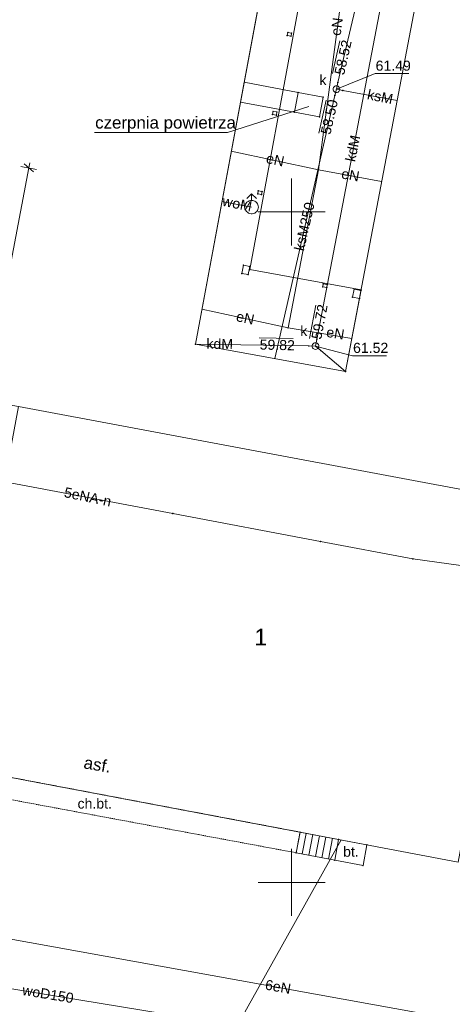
# Paper-space layout 'A-01 PLAN SYTUACYJNY' of a CAD drawing. Header units: millimetres. Extents: x 0 to 900, y 0 to 750.
# Tile 15 of 105: x 355 to 419, y 374 to 521. Entities that reach past the tile are written whole.
import ezdxf
from ezdxf.xclip import XClip

# ---------------------------------------------------------------- set-up
doc = ezdxf.new("R2010")
doc.units = ezdxf.units.MM
doc.header["$MEASUREMENT"] = 0
doc.header["$XCLIPFRAME"] = 0
for name, pattern in [('PRZER2-1', [1.5, 1, -0.5]), ('PRZER3-1', [4000, 3000, -1000]), ('PRZER4-1', [5000, 4000, -1000])]:
    doc.linetypes.add(name, pattern=pattern)
doc.layers.add('A_mapa_Nr_pióra__2', color=8, linetype='Continuous', lineweight=13)
doc.layers.add('A_podrys', color=7, linetype='Continuous')
doc.layers.add('A_wymiary_Nr_pióra__6', color=7, linetype='Continuous', lineweight=13, true_color=0x9f9fff)
doc.layers.add('A_wymiary_Nr_pióra__7', color=7, linetype='Continuous', lineweight=18, true_color=0x0000d2)
doc.styles.add('STYL_AUTOMATYCZNY_1', font='arial.ttf')

# ---------------------------------------------------------------- blocks, each defined once
blk = doc.blocks.new('Rysunek_3_3', base_point=(-1239.76, 488.38))
at = {"layer": 'A_mapa_Nr_pióra__2', "linetype": 'Continuous', "lineweight": 13}
for points in [[(402.32, 511.86), (402.32, 511.83), (402.33, 511.81), (402.34, 511.79), (402.36, 511.78), (402.38, 511.77), (402.41, 511.77), (402.43, 511.77), (402.45, 511.78), (402.47, 511.79), (402.48, 511.81), (402.49, 511.83), (402.5, 511.86), (402.49, 511.88), (402.48, 511.9), (402.47, 511.92), (402.45, 511.94), (402.43, 511.94), (402.41, 511.95), (402.38, 511.94), (402.36, 511.94), (402.34, 511.92), (402.33, 511.9), (402.32, 511.88)], [(401.86, 509.91), (401.86, 509.89), (401.87, 509.87), (401.88, 509.85), (401.9, 509.83), (401.92, 509.82), (401.95, 509.82), (401.97, 509.82), (401.99, 509.83), (402.01, 509.85), (402.03, 509.87), (402.03, 509.89), (402.04, 509.91), (402.03, 509.93), (402.03, 509.96), (402.01, 509.97), (401.99, 509.99), (401.97, 510), (401.95, 510), (401.92, 510), (401.9, 509.99), (401.88, 509.97), (401.87, 509.96), (401.86, 509.93)], [(402.09, 510.88), (402.09, 510.86), (402.1, 510.84), (402.11, 510.82), (402.13, 510.81), (402.15, 510.8), (402.18, 510.79), (402.2, 510.8), (402.22, 510.81), (402.24, 510.82), (402.25, 510.84), (402.26, 510.86), (402.27, 510.88), (402.26, 510.91), (402.25, 510.93), (402.24, 510.95), (402.22, 510.96), (402.2, 510.97), (402.18, 510.97), (402.15, 510.97), (402.13, 510.96), (402.11, 510.95), (402.1, 510.93), (402.09, 510.91)], [(403.07, 510.7), (403.07, 510.67), (403.08, 510.65), (403.1, 510.63), (403.11, 510.62), (403.14, 510.61), (403.16, 510.61), (403.18, 510.61), (403.2, 510.62), (403.22, 510.63), (403.24, 510.65), (403.25, 510.67), (403.25, 510.7), (403.25, 510.72), (403.24, 510.74), (403.22, 510.76), (403.2, 510.78), (403.18, 510.78), (403.16, 510.79), (403.14, 510.78), (403.11, 510.78), (403.1, 510.76), (403.08, 510.74), (403.07, 510.72)], [(399.17, 473.55), (399.17, 473.53), (399.18, 473.51), (399.2, 473.49), (399.22, 473.47), (399.24, 473.47), (399.26, 473.46), (399.28, 473.47), (399.31, 473.47), (399.32, 473.49), (399.34, 473.51), (399.35, 473.53), (399.35, 473.55), (399.35, 473.58), (399.34, 473.6), (399.32, 473.62), (399.31, 473.63), (399.28, 473.64), (399.26, 473.64), (399.24, 473.64), (399.22, 473.63), (399.2, 473.62), (399.18, 473.6), (399.17, 473.58)], [(397.98, 472.58), (397.99, 472.56), (398, 472.54), (398.01, 472.52), (398.03, 472.51), (398.05, 472.5), (398.07, 472.49), (398.1, 472.5), (398.12, 472.51), (398.14, 472.52), (398.15, 472.54), (398.16, 472.56), (398.16, 472.58), (398.16, 472.61), (398.15, 472.63), (398.14, 472.65), (398.12, 472.66), (398.1, 472.67), (398.07, 472.67), (398.05, 472.67), (398.03, 472.66), (398.01, 472.65), (398, 472.63), (397.99, 472.61)], [(398.98, 472.57), (398.99, 472.55), (399, 472.52), (399.01, 472.51), (399.03, 472.49), (399.05, 472.48), (399.07, 472.48), (399.1, 472.48), (399.12, 472.49), (399.14, 472.51), (399.15, 472.52), (399.16, 472.55), (399.16, 472.57), (399.16, 472.59), (399.15, 472.61), (399.14, 472.63), (399.12, 472.65), (399.1, 472.66), (399.07, 472.66), (399.05, 472.66), (399.03, 472.65), (399.01, 472.63), (399, 472.61), (398.99, 472.59)], [(399.75, 471.92), (399.75, 471.9), (399.76, 471.88), (399.77, 471.86), (399.79, 471.84), (399.81, 471.83), (399.84, 471.83), (399.86, 471.83), (399.88, 471.84), (399.9, 471.86), (399.91, 471.88), (399.92, 471.9), (399.93, 471.92), (399.92, 471.94), (399.91, 471.97), (399.9, 471.98), (399.88, 472), (399.86, 472.01), (399.84, 472.01), (399.81, 472.01), (399.79, 472), (399.77, 471.98), (399.76, 471.97), (399.75, 471.94)]]:
    blk.add_hatch(color=8, dxfattribs=at).paths.add_polyline_path(points)
at = {"layer": 'A_mapa_Nr_pióra__2', "color": 8, "linetype": 'Continuous', "lineweight": 13, "ltscale": 0.2, "flags": 128}
for points in [[(420.34, 395.62), (348.4, 409.24), (349.7, 416.36), (345.58, 417.1), (346.44, 421.78), (344.06, 422.2), (346.46, 435.22), (349.4, 434.66), (354.8, 463.56), (341.91, 465.91), (343.07, 471.97), (345.77, 486.2), (357.74, 551.16)], [(426.14, 450.2), (354.8, 463.56), (341.91, 465.91), (343.07, 471.97), (345.77, 486.2), (357.74, 551.16)], [(394.97, 475.29), (399.52, 498.86), (404.26, 534.8), (405.29, 540.82)], [(402.18, 510.88), (402.4, 511.86), (409.05, 540.11)], [(399.07, 472.57), (399.26, 473.56), (410.16, 530.42), (410.35, 531.4)], [(401.59, 513.2), (402.7, 518.11)], [(402.18, 510.88), (407.94, 513.19), (412.98, 513.19)], [(393.01, 470.69), (401.96, 509.92), (402.18, 510.88)], [(402.18, 510.88), (403.16, 510.7), (411.21, 509.17)], [(398.08, 508.27), (385.94, 504.41), (366.14, 504.41)], [(399.55, 504.31), (400.66, 509.22)], [(399.52, 498.86), (386.52, 501.64)], [(399.52, 498.86), (408.92, 497.11)], [(535.01, 496.63), (534.26, 492.56), (533.56, 491.12), (526.88, 464.74), (491.36, 470.58), (490.78, 467.24), (488.84, 462.68), (467.26, 448.24), (458.34, 445.58), (449.44, 436.46), (434.52, 369.52), (352.34, 384.36), (343.96, 404.3), (337.96, 418.8), (335.06, 431.2), (336.26, 439.72), (341.91, 465.91)], [(395.5, 487.58), (395.5, 497.58)], [(388.85, 494.59), (389.55, 495.29), (390.26, 494.59)], [(389.55, 494.29), (389.55, 495.29)], [(385.13, 494.11), (389.55, 493.29)], [(400.5, 492.58), (390.5, 492.58)], [(394.97, 475.29), (382.14, 478.05)], [(398.17, 473.71), (399.12, 478.66)], [(394.97, 475.29), (404.47, 473.69)], [(381.18, 472.84), (398.08, 472.58), (399.07, 472.57)], [(390.68, 473.79), (395.72, 473.67)], [(399.07, 472.57), (399.84, 471.92), (403.53, 468.78)], [(399.07, 472.57), (404.58, 471.1), (409.62, 471.1)], [(328.89, 466.59), (327.49, 457.09), (377.8, 447.58), (399.81, 443.42), (413.57, 440.82), (423.94, 439.38), (451.68, 435.52), (474.11, 432.4), (476.62, 432.06)], [(397.67, 399.9), (397.08, 396.82)], [(398.66, 399.72), (398.07, 396.63)], [(399.64, 399.53), (399.05, 396.45)], [(271.47, 157.47), (270.41, 164.47), (312.49, 239.82), (366.96, 334.58), (402.91, 398.91)], [(400.62, 399.35), (400.03, 396.26)], [(401.6, 399.16), (401.01, 396.07)], [(395.5, 387.58), (395.5, 397.58)], [(400.5, 392.58), (390.5, 392.58)], [(292, 386.87), (426.18, 364.82)]]:
    blk.add_lwpolyline(points, dxfattribs=at)
for points in [[(392.04, 531.34), (394.17, 542.89), (416.82, 538.66), (414.64, 527.24), (403.54, 468.77), (381.18, 472.84)], [(397.86, 530.28), (392.04, 531.34), (381.18, 472.84), (403.54, 468.77), (414.64, 527.24)], [(394.81, 518.88), (394.81, 518.91), (394.84, 518.94), (394.87, 518.94), (394.9, 518.91), (394.9, 518.88), (394.87, 518.85), (394.84, 518.85)], [(394.94, 519.34), (395.5, 519.24), (395.42, 518.8), (394.86, 518.9)], [(394.89, 519.32), (394.89, 519.35), (394.92, 519.38), (394.95, 519.38), (394.98, 519.35), (394.98, 519.32), (394.95, 519.29), (394.92, 519.29)], [(395.37, 518.78), (395.37, 518.81), (395.4, 518.84), (395.43, 518.84), (395.46, 518.81), (395.46, 518.78), (395.43, 518.75), (395.4, 518.75)], [(395.45, 519.22), (395.45, 519.25), (395.48, 519.28), (395.51, 519.28), (395.54, 519.25), (395.54, 519.22), (395.51, 519.19), (395.48, 519.19)], [(388.42, 511.9), (396.48, 510.37), (395.94, 507.46), (387.88, 508.96)], [(402.18, 511.38), (402.31, 511.37), (402.43, 511.32), (402.53, 511.24), (402.61, 511.13), (402.66, 511.01), (402.68, 510.88), (402.66, 510.75), (402.61, 510.63), (402.53, 510.53), (402.43, 510.45), (402.31, 510.4), (402.18, 510.38), (402.05, 510.4), (401.93, 510.45), (401.82, 510.53), (401.74, 510.63), (401.69, 510.75), (401.68, 510.88), (401.69, 511.01), (401.74, 511.13), (401.82, 511.24), (401.93, 511.32), (402.05, 511.37)], [(402.35, 511.84), (402.35, 511.87), (402.38, 511.9), (402.41, 511.9), (402.44, 511.87), (402.44, 511.84), (402.41, 511.81), (402.38, 511.81)], [(396.48, 510.37), (400.22, 509.68), (399.68, 506.76), (395.94, 507.46)], [(396.44, 510.36), (396.44, 510.39), (396.47, 510.42), (396.5, 510.42), (396.53, 510.39), (396.53, 510.36), (396.5, 510.33), (396.47, 510.33)], [(400.17, 509.66), (400.17, 509.69), (400.2, 509.72), (400.23, 509.72), (400.26, 509.69), (400.26, 509.66), (400.23, 509.63), (400.2, 509.63)], [(401.91, 509.9), (401.91, 509.93), (401.94, 509.96), (401.97, 509.96), (402, 509.93), (402, 509.9), (401.97, 509.87), (401.94, 509.87)], [(403.11, 510.68), (403.11, 510.71), (403.14, 510.74), (403.17, 510.74), (403.2, 510.71), (403.2, 510.68), (403.17, 510.65), (403.14, 510.65)], [(392.61, 507.1), (392.61, 507.13), (392.64, 507.16), (392.67, 507.16), (392.7, 507.13), (392.7, 507.1), (392.67, 507.07), (392.64, 507.07)], [(392.74, 507.58), (393.32, 507.48), (393.24, 507.02), (392.66, 507.12)], [(392.69, 507.56), (392.69, 507.59), (392.72, 507.62), (392.75, 507.62), (392.78, 507.59), (392.78, 507.56), (392.75, 507.53), (392.72, 507.53)], [(393.19, 507), (393.19, 507.03), (393.22, 507.06), (393.25, 507.06), (393.28, 507.03), (393.28, 507), (393.25, 506.97), (393.22, 506.97)], [(393.27, 507.46), (393.27, 507.49), (393.3, 507.52), (393.33, 507.52), (393.36, 507.49), (393.36, 507.46), (393.33, 507.43), (393.3, 507.43)], [(395.89, 507.44), (395.89, 507.47), (395.92, 507.5), (395.95, 507.5), (395.98, 507.47), (395.98, 507.44), (395.95, 507.41), (395.92, 507.41)], [(399.63, 506.74), (399.63, 506.77), (399.66, 506.8), (399.69, 506.8), (399.72, 506.77), (399.72, 506.74), (399.69, 506.71), (399.66, 506.71)], [(399.47, 498.84), (399.47, 498.88), (399.5, 498.9), (399.53, 498.9), (399.56, 498.88), (399.56, 498.84), (399.53, 498.81), (399.5, 498.81)], [(390.41, 495.24), (390.41, 495.27), (390.44, 495.3), (390.47, 495.3), (390.5, 495.27), (390.5, 495.24), (390.47, 495.21), (390.44, 495.21)], [(390.54, 495.72), (391.12, 495.62), (391.04, 495.16), (390.46, 495.26)], [(390.49, 495.7), (390.49, 495.73), (390.52, 495.76), (390.55, 495.76), (390.58, 495.73), (390.58, 495.7), (390.55, 495.67), (390.52, 495.67)], [(390.99, 495.14), (390.99, 495.17), (391.02, 495.2), (391.05, 495.2), (391.08, 495.17), (391.08, 495.14), (391.05, 495.11), (391.02, 495.11)], [(391.07, 495.6), (391.07, 495.63), (391.1, 495.66), (391.13, 495.66), (391.16, 495.63), (391.16, 495.6), (391.13, 495.57), (391.1, 495.57)], [(389.55, 494.29), (389.73, 494.28), (389.89, 494.23), (390.05, 494.16), (390.2, 494.06), (390.32, 493.94), (390.42, 493.79), (390.49, 493.64), (390.54, 493.47), (390.55, 493.29), (390.54, 493.12), (390.49, 492.95), (390.42, 492.79), (390.31, 492.64), (390.17, 492.51), (390.01, 492.41), (389.83, 492.33), (389.65, 492.3), (389.46, 492.3), (389.27, 492.33), (389.09, 492.41), (388.93, 492.51), (388.8, 492.64), (388.69, 492.79), (388.61, 492.97), (388.56, 493.15), (388.55, 493.34), (388.58, 493.53), (388.64, 493.71), (388.74, 493.87), (388.86, 494.02), (389.01, 494.14), (389.18, 494.22), (389.36, 494.28)], [(388.32, 484.62), (389.26, 484.44), (389.02, 483.22), (388.08, 483.4)], [(388.27, 484.6), (388.27, 484.63), (388.3, 484.66), (388.33, 484.66), (388.36, 484.63), (388.36, 484.6), (388.33, 484.57), (388.3, 484.57)], [(388.03, 483.38), (388.03, 483.41), (388.06, 483.44), (388.09, 483.44), (388.12, 483.41), (388.12, 483.38), (388.09, 483.35), (388.06, 483.35)], [(388.97, 483.2), (388.97, 483.23), (389, 483.26), (389.03, 483.26), (389.06, 483.23), (389.06, 483.2), (389.03, 483.17), (389, 483.17)], [(389.21, 484.42), (389.21, 484.45), (389.24, 484.48), (389.27, 484.48), (389.3, 484.45), (389.3, 484.42), (389.27, 484.39), (389.24, 484.39)], [(389.21, 483.94), (389.21, 483.97), (389.24, 484), (389.27, 484), (389.3, 483.97), (389.3, 483.94), (389.27, 483.91), (389.24, 483.91)], [(400.22, 481.84), (400.82, 481.74), (400.74, 481.3), (400.14, 481.4)], [(400.17, 481.82), (400.17, 481.85), (400.2, 481.88), (400.23, 481.88), (400.26, 481.85), (400.26, 481.82), (400.23, 481.79), (400.2, 481.79)], [(400.77, 481.72), (400.77, 481.75), (400.8, 481.78), (400.83, 481.78), (400.86, 481.75), (400.86, 481.72), (400.83, 481.69), (400.8, 481.69)], [(400.09, 481.38), (400.09, 481.41), (400.12, 481.44), (400.15, 481.44), (400.18, 481.41), (400.18, 481.38), (400.15, 481.35), (400.12, 481.35)], [(400.69, 481.28), (400.69, 481.31), (400.72, 481.34), (400.75, 481.34), (400.78, 481.31), (400.78, 481.28), (400.75, 481.25), (400.72, 481.25)], [(405.84, 480.86), (404.82, 481.06), (404.58, 479.88), (405.62, 479.68)], [(404.77, 481.04), (404.77, 481.07), (404.8, 481.1), (404.83, 481.1), (404.86, 481.07), (404.86, 481.04), (404.83, 481.01), (404.8, 481.01)], [(405.79, 480.84), (405.79, 480.87), (405.82, 480.9), (405.85, 480.9), (405.88, 480.87), (405.88, 480.84), (405.85, 480.81), (405.82, 480.81)], [(405.81, 480.94), (405.81, 480.97), (405.84, 481), (405.87, 481), (405.9, 480.97), (405.9, 480.94), (405.87, 480.91), (405.84, 480.91)], [(404.53, 479.86), (404.53, 479.89), (404.56, 479.92), (404.59, 479.92), (404.62, 479.89), (404.62, 479.86), (404.59, 479.83), (404.56, 479.83)], [(405.57, 479.66), (405.57, 479.69), (405.6, 479.72), (405.63, 479.72), (405.66, 479.69), (405.66, 479.66), (405.63, 479.63), (405.6, 479.63)], [(394.92, 475.28), (394.92, 475.31), (394.95, 475.34), (394.99, 475.34), (395.01, 475.31), (395.01, 475.28), (394.99, 475.25), (394.95, 475.25)], [(381.14, 472.82), (381.14, 472.85), (381.17, 472.88), (381.2, 472.88), (381.23, 472.85), (381.23, 472.82), (381.2, 472.79), (381.17, 472.79)], [(399.07, 473.07), (399.2, 473.05), (399.32, 473), (399.43, 472.92), (399.51, 472.82), (399.56, 472.7), (399.57, 472.57), (399.56, 472.44), (399.51, 472.32), (399.43, 472.22), (399.32, 472.14), (399.2, 472.09), (399.07, 472.07), (398.94, 472.09), (398.82, 472.14), (398.72, 472.22), (398.64, 472.32), (398.59, 472.44), (398.57, 472.57), (398.59, 472.7), (398.64, 472.82), (398.72, 472.92), (398.82, 473), (398.94, 473.05)], [(399.21, 473.54), (399.21, 473.57), (399.24, 473.6), (399.27, 473.6), (399.3, 473.57), (399.3, 473.54), (399.27, 473.51), (399.24, 473.51)], [(398.03, 472.56), (398.03, 472.59), (398.06, 472.62), (398.09, 472.62), (398.12, 472.59), (398.12, 472.56), (398.09, 472.53), (398.06, 472.53)], [(399.79, 471.9), (399.79, 471.93), (399.82, 471.96), (399.85, 471.96), (399.88, 471.93), (399.88, 471.9), (399.85, 471.87), (399.82, 471.87)], [(403.5, 468.75), (403.5, 468.79), (403.53, 468.81), (403.56, 468.81), (403.59, 468.79), (403.59, 468.75), (403.56, 468.72), (403.53, 468.72)], [(354.8, 463.56), (349.4, 434.66), (346.46, 435.22), (344.06, 422.2), (346.44, 421.78), (345.58, 417.1), (349.7, 416.36), (348.4, 409.24), (420.34, 395.62), (423.4, 412.24), (430, 411.04), (431.7, 420.52), (423.46, 422), (424.26, 426.16), (428.86, 425.28), (432.74, 445.9), (432.96, 445.88), (433.5, 448.72), (431.96, 449), (432.72, 453.14), (437.6, 452.26), (437.72, 452.74), (426.94, 454.8), (426.14, 450.2)], [(377.75, 447.57), (377.75, 447.6), (377.78, 447.63), (377.81, 447.63), (377.84, 447.6), (377.84, 447.57), (377.81, 447.54), (377.78, 447.54)], [(399.76, 443.41), (399.76, 443.44), (399.79, 443.47), (399.82, 443.47), (399.85, 443.44), (399.85, 443.41), (399.82, 443.38), (399.79, 443.38)], [(413.52, 440.81), (413.52, 440.84), (413.55, 440.87), (413.58, 440.87), (413.61, 440.84), (413.61, 440.81), (413.58, 440.78), (413.55, 440.78)], [(396.76, 400.08), (402.5, 399), (401.92, 395.9), (396.18, 397)], [(396.71, 400.06), (396.71, 400.09), (396.74, 400.12), (396.77, 400.12), (396.8, 400.09), (396.8, 400.06), (396.77, 400.03), (396.74, 400.03)], [(402.45, 398.98), (402.45, 399.01), (402.48, 399.04), (402.51, 399.04), (402.54, 399.01), (402.54, 398.98), (402.51, 398.95), (402.48, 398.95)], [(406.67, 398.18), (406.67, 398.21), (406.7, 398.24), (406.73, 398.24), (406.76, 398.21), (406.76, 398.18), (406.73, 398.15), (406.7, 398.15)], [(396.13, 396.98), (396.13, 397.01), (396.16, 397.04), (396.19, 397.04), (396.22, 397.01), (396.22, 396.98), (396.19, 396.95), (396.16, 396.95)], [(401.87, 395.88), (401.87, 395.91), (401.9, 395.94), (401.93, 395.94), (401.96, 395.91), (401.96, 395.88), (401.93, 395.85), (401.9, 395.85)], [(406.09, 395.1), (406.09, 395.13), (406.12, 395.16), (406.15, 395.16), (406.18, 395.13), (406.18, 395.1), (406.15, 395.07), (406.12, 395.07)]]:
    blk.add_lwpolyline(points, close=True, dxfattribs=at)
at = {"layer": 'A_mapa_Nr_pióra__2', "color": 8, "linetype": 'PRZER4-1', "lineweight": 13, "ltscale": 0.2, "flags": 128}
blk.add_lwpolyline([(397.86, 530.28), (389.26, 483.96), (405.86, 480.96), (403.54, 468.77), (381.18, 472.84), (392.04, 531.34)], close=True, dxfattribs=at)
at = {"layer": 'A_mapa_Nr_pióra__2', "color": 8, "linetype": 'PRZER2-1', "lineweight": 13, "ltscale": 0.2, "flags": 128}
blk.add_lwpolyline([(344.06, 422.2), (338.28, 423.34), (335.52, 408.32), (396.18, 397), (396.76, 400.08), (348.4, 409.24), (348.54, 410), (345.84, 410.48), (343.06, 410.98), (342.96, 410.4), (342.1, 410.56), (342.2, 411.14), (340.18, 411.5), (340.7, 414.38), (338.92, 415.1), (339.58, 418.52), (345.62, 417.34), (346.44, 421.78)], close=True, dxfattribs=at)
at = {"layer": 'A_mapa_Nr_pióra__2', "color": 8, "linetype": 'PRZER3-1', "lineweight": 13, "ltscale": 0.2, "flags": 128}
blk.add_lwpolyline([(402.5, 399), (406.72, 398.2), (406.14, 395.12), (401.92, 395.9)], close=True, dxfattribs=at)
at = {"layer": 'A_wymiary_Nr_pióra__6', "color": 161, "linetype": 'Continuous', "lineweight": 13, "ltscale": 0.2, "true_color": 0x9f9fff}
for p, q in [((357.53, 498.91), (355.17, 499.35)), ((356.35, 499.13), (356.49, 499.9)), ((338.71, 406.15), (356.35, 499.13))]:
    blk.add_line(p, q, dxfattribs=at)
at = {"layer": 'A_wymiary_Nr_pióra__7', "color": 172, "linetype": 'Continuous', "lineweight": 18, "ltscale": 0.2, "true_color": 0x0000d2}
blk.add_line((357.05, 498.53), (355.65, 499.73), dxfattribs=at)
at = {"layer": 'A_mapa_Nr_pióra__2', "color": 8, "linetype": 'Continuous', "lineweight": 13, "attachment_point": 7, "style": 'STYL_AUTOMATYCZNY_1'}
for s, insert, char_height, rotation in [('\\A1;{\\pql;\\fArial|b0|i0|c238|p0;\\W1.000000;eN}', (402.81, 518.77), 1.5, 82.4841), ('\\A1;{\\pql;\\fArial|b0|i0|c238|p0;\\W1.000000;58.52}', (403.33, 512.89), 1.5, 77.2078), ('\\A1;{\\pql;\\fArial|b0|i0|c238|p0;\\W1.000000;ksM}', (406.66, 509.39), 1.5, 348.1926), ('\\A1;{\\pql;\\fArial|b0|i0|c238|p0;\\W1.000000;58.50}', (401.29, 504), 1.5, 77.2078), ('\\A1;{\\pql;\\fArial|b0|i0|c238|p0;\\W1.000000;kdM}', (404.96, 499.95), 1.5, 78.0969), ('\\A1;{\\pql;\\fArial|b0|i0|c238|p0;\\W1.000000;eN}', (391.6, 499.87), 1.5, 347.9112), ('\\A1;{\\pql;\\fArial|b0|i0|c238|p0;\\W1.000000;eN}', (402.81, 497.57), 1.5, 349.4328), ('\\A1;{\\pql;\\fArial|b0|i0|c238|p0;\\W1.000000;woM}', (385.08, 493.49), 1.5, 348.447), ('\\A1;{\\pql;\\fArial|b0|i0|c238|p0;\\W1.000000;ksM250}', (397.34, 486.65), 1.5, 77.1566), ('\\A1;{\\pql;\\fArial|b0|i0|c238|p0;\\W1.000000;eN}', (387.14, 476.29), 1.5, 347.8876), ('\\A1;{\\pql;\\fArial|b0|i0|c238|p0;\\W1.000000;59.72}', (399.92, 473.46), 1.5, 79.1508), ('\\A1;{\\pql;\\fArial|b0|i0|c238|p0;\\W1.000000;eN}', (400.58, 473.94), 1.5, 350.4007), ('\\A1;{\\pql;\\fArial|b0|i0|c238|p0;\\W1.000000;kdM}', (382.81, 472.15), 1.5, 359.1475), ('\\A1;{\\pql;\\fArial|b0|i0|c238|p0;\\W1.000000;59.82}', (390.73, 472.03), 1.5, 358.652), ('\\A1;{\\pql;\\fArial|b0|i0|c238|p0;\\W1.000000;5eNA-n}', (361.51, 450.05), 1.5, 348.2423), ('\\A1;{\\pql;\\fArial|b0|i0|c238|p0;\\W1.000000;asf.}', (364.43, 409.59), 1.8, 350.0877), ('\\A1;{\\pql;\\fArial|b0|i0|c238|p0;\\W1.000000;6eN}', (391.46, 376.61), 1.5, 349.7639), ('\\A1;{\\pql;\\fArial|b0|i0|c238|p0;\\W1.000000;woD150}', (355.3, 375.79), 1.5, 350.6646)]:
    blk.add_mtext(s, dxfattribs=dict(at, insert=insert, char_height=char_height, rotation=rotation))
for s, insert, char_height in [('\\A1;{\\pql;\\fArial|b0|i0|c238|p0;\\W1.000000;61.49}', (408.02, 513.61), 1.5), ('\\A1;{\\pql;\\fArial|b0|i0|c238|p0;\\W1.000000;k}', (399.65, 511.49), 1.5), ('\\A1;{\\pql;\\fArial|b0|i0|c238|p0;\\W1.000000;czerpnia powietrza}', (366.24, 504.46), 1.8), ('\\A1;{\\pql;\\fArial|b0|i0|c238|p0;\\W1.000000;k}', (396.79, 474.07), 1.5), ('\\A1;{\\pql;\\fArial|b0|i0|c238|p0;\\W1.000000;61.52}', (404.66, 471.53), 1.5), ('\\A1;{\\pql;\\fArial|b0|i0|c238|p0;\\W1.000000;1}', (389.94, 427.92), 2.5), ('\\A1;{\\pql;\\fArial|b0|i0|c238|p0;\\W1.000000;ch.bt.}', (363.62, 403.57), 1.5), ('\\A1;{\\pql;\\fArial|b0|i0|c238|p0;\\W1.000000;bt.}', (403.17, 396.39), 1.5)]:
    blk.add_mtext(s, dxfattribs=dict(at, insert=insert, char_height=char_height))

psp = doc.layouts.new('A-01 PLAN SYTUACYJNY')

# ---------------------------------------------------------------- block references
at = {"layer": 'A_podrys', "color": 37, "linetype": 'Continuous', "lineweight": 5, "true_color": 0x656532}
ref = psp.add_blockref('Rysunek_3_3', (-1239.76, 488.38), dxfattribs=at)
XClip(ref).set_block_clipping_path([(29.90003743, 157.4723136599), (895.1, 745.1)])

doc.saveas('drawing.dxf')
